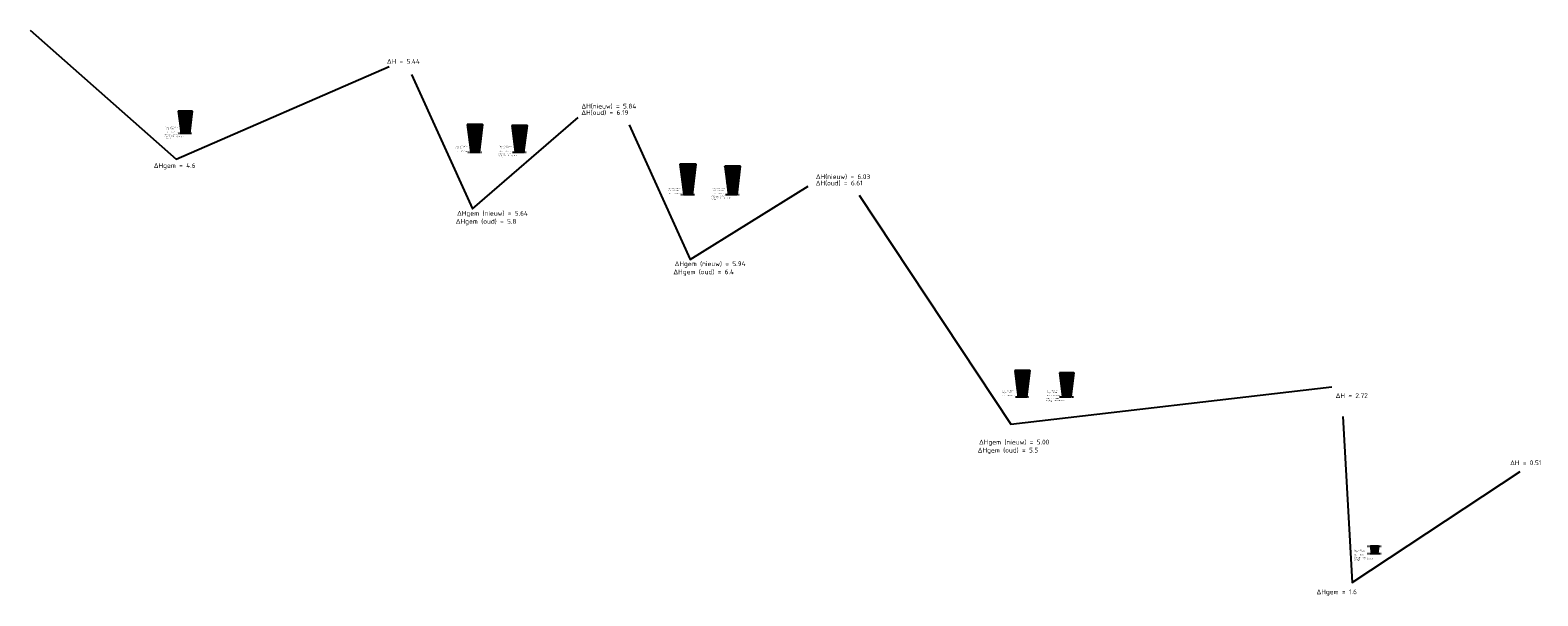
# Model space of a CAD drawing. Header units: metres. Extents: x 187507 to 188141, y 322449 to 323250.
# Tile 5 of 5: x 187824 to 188141, y 323123 to 323242. Entities that reach past the tile are written whole.
import ezdxf

# ---------------------------------------------------------------- set-up
doc = ezdxf.new("R2010")
doc.units = ezdxf.units.M
doc.linetypes.add('DASHED2', pattern=[0.375, 0.25, -0.125])
doc.layers.get('0').update_dxf_attribs({"lineweight": 25})
doc.layers.get('Defpoints').update_dxf_attribs({"lineweight": 25})
doc.layers.add('X-XX-AL-HOEVEELHEDEN-G', color=10, linetype='Continuous')
doc.styles.add('NLCS-ISO-M50-T25', font='NLCS-ISO.ttf')
doc.styles.get("Standard").update_dxf_attribs({"font": 'NLCS-ISO.ttf'})
doc.dimstyles.new('NLCS-M50-T25-SCHRAP_X_L3_H1', dxfattribs={"dimscale": 0.05, "dimtxt": 2.5, "dimasz": 1.4, "dimexe": 2, "dimexo": 2, "dimgap": 0.7, "dimtad": 1, "dimzin": 0, "dimdsep": 46, "dimtxsty": 'NLCS-ISO-M50-T25', "dimblk": 'OBLIQUE', "dimcen": 0, "dimdle": 2, "dimclrd": 256, "dimclre": 256, "dimclrt": 256, "dimadec": 1, "dimazin": 0, "dimtfac": 1, "dimtofl": 0, "dimtmove": 1, "dimatfit": 0, "dimldrblk": 'OBLIQUE', "dimfxl": 2, "dimfxlon": 1, "dimtfillclr": 254, "dimtolj": 1, "dimtzin": 0, "dimlwd": 18, "dimlwe": 18, "dimarcsym": 0})

# ---------------------------------------------------------------- blocks, each defined once
blk = doc.blocks.new('_Oblique')
at = {"color": 0, "linetype": 'ByBlock', "lineweight": -2}
blk.add_line((-0.5, -0.5), (0.5, 0.5), dxfattribs=at)
blk = doc.blocks.new('*D92')
at = {"linetype": 'Continuous', "lineweight": 18, "transparency": 16777216}
blk.add_line((187962.35, 323207.4), (187962.35, 323207.3), dxfattribs=at)
at = {"layer": 'Defpoints', "color": 0, "transparency": 16777216}
for p in [(187962.35, 323207.4), (187962.35, 323207.3), (187962.35, 323207.3)]:
    blk.add_point(p, dxfattribs=at)
at = {"lineweight": 18, "transparency": 16777216, "xscale": 0.05, "yscale": 0.05, "zscale": 0.05}
for p, rotation in [((187962.35, 323207.4), 90), ((187962.35, 323207.3), 270)]:
    blk.add_blockref('_Oblique', p, dxfattribs=dict(at, rotation=rotation))
at = {"transparency": 16777216, "insert": (187962.29, 323207.35), "char_height": 0.05, "attachment_point": 5, "rotation": 90, "style": 'NLCS-ISO-M50-T25'}
blk.add_mtext('\\A1;0.10', dxfattribs=at)
blk = doc.blocks.new('*D93')
at = {"linetype": 'Continuous', "lineweight": 18, "transparency": 16777216}
blk.add_line((187961.9, 323208.02), (187961.6, 323208.02), dxfattribs=at)
at = {"layer": 'Defpoints', "color": 0, "transparency": 16777216}
for p in [(187961.6, 323208.02), (187961.6, 323207.85), (187961.9, 323207.85)]:
    blk.add_point(p, dxfattribs=at)
at = {"lineweight": 18, "transparency": 16777216, "xscale": 0.05, "yscale": 0.05, "zscale": 0.05, "rotation": 180}
blk.add_blockref('_Oblique', (187961.6, 323208.02), dxfattribs=at)
at = {"lineweight": 18, "transparency": 16777216, "xscale": 0.05, "yscale": 0.05, "zscale": 0.05}
blk.add_blockref('_Oblique', (187961.9, 323208.02), dxfattribs=at)
at = {"transparency": 16777216, "insert": (187961.75, 323208.08), "char_height": 0.05, "attachment_point": 5, "style": 'NLCS-ISO-M50-T25'}
blk.add_mtext('\\A1;0.30', dxfattribs=at)
blk = doc.blocks.new('*D94')
at = {"linetype": 'Continuous', "lineweight": 18, "transparency": 16777216}
blk.add_line((187961.6, 323208.02), (187961.4, 323208.02), dxfattribs=at)
at = {"layer": 'Defpoints', "color": 0, "transparency": 16777216}
for p in [(187961.4, 323208.02), (187961.4, 323207.85), (187961.6, 323207.85)]:
    blk.add_point(p, dxfattribs=at)
at = {"lineweight": 18, "transparency": 16777216, "xscale": 0.05, "yscale": 0.05, "zscale": 0.05, "rotation": 180}
blk.add_blockref('_Oblique', (187961.4, 323208.02), dxfattribs=at)
at = {"lineweight": 18, "transparency": 16777216, "xscale": 0.05, "yscale": 0.05, "zscale": 0.05}
blk.add_blockref('_Oblique', (187961.6, 323208.02), dxfattribs=at)
at = {"transparency": 16777216, "insert": (187961.5, 323208.08), "char_height": 0.05, "attachment_point": 5, "style": 'NLCS-ISO-M50-T25'}
blk.add_mtext('\\A1;0.20', dxfattribs=at)
blk = doc.blocks.new('*D95')
at = {"linetype": 'Continuous', "lineweight": 18, "transparency": 16777216}
blk.add_line((187971.7, 323207.4), (187971.7, 323207.3), dxfattribs=at)
at = {"layer": 'Defpoints', "color": 0, "transparency": 16777216}
for p in [(187971.7, 323207.4), (187971.7, 323207.3), (187971.7, 323207.3)]:
    blk.add_point(p, dxfattribs=at)
at = {"lineweight": 18, "transparency": 16777216, "xscale": 0.05, "yscale": 0.05, "zscale": 0.05}
for p, rotation in [((187971.7, 323207.4), 90), ((187971.7, 323207.3), 270)]:
    blk.add_blockref('_Oblique', p, dxfattribs=dict(at, rotation=rotation))
at = {"transparency": 16777216, "insert": (187971.64, 323207.35), "char_height": 0.05, "attachment_point": 5, "rotation": 90, "style": 'NLCS-ISO-M50-T25'}
blk.add_mtext('\\A1;0.10', dxfattribs=at)
blk = doc.blocks.new('*D96')
at = {"linetype": 'Continuous', "lineweight": 18, "transparency": 16777216}
blk.add_line((187971.26, 323208.02), (187970.96, 323208.02), dxfattribs=at)
at = {"layer": 'Defpoints', "color": 0, "transparency": 16777216}
for p in [(187970.96, 323208.02), (187970.96, 323207.85), (187971.26, 323207.85)]:
    blk.add_point(p, dxfattribs=at)
at = {"lineweight": 18, "transparency": 16777216, "xscale": 0.05, "yscale": 0.05, "zscale": 0.05, "rotation": 180}
blk.add_blockref('_Oblique', (187970.96, 323208.02), dxfattribs=at)
at = {"lineweight": 18, "transparency": 16777216, "xscale": 0.05, "yscale": 0.05, "zscale": 0.05}
blk.add_blockref('_Oblique', (187971.26, 323208.02), dxfattribs=at)
at = {"transparency": 16777216, "insert": (187971.11, 323208.08), "char_height": 0.05, "attachment_point": 5, "style": 'NLCS-ISO-M50-T25'}
blk.add_mtext('\\A1;0.30', dxfattribs=at)
blk = doc.blocks.new('*D97')
at = {"linetype": 'Continuous', "lineweight": 18, "transparency": 16777216}
blk.add_line((187970.96, 323208.02), (187970.75, 323208.02), dxfattribs=at)
at = {"layer": 'Defpoints', "color": 0, "transparency": 16777216}
for p in [(187970.75, 323208.02), (187970.75, 323207.85), (187970.96, 323207.85)]:
    blk.add_point(p, dxfattribs=at)
at = {"lineweight": 18, "transparency": 16777216, "xscale": 0.05, "yscale": 0.05, "zscale": 0.05, "rotation": 180}
blk.add_blockref('_Oblique', (187970.75, 323208.02), dxfattribs=at)
at = {"lineweight": 18, "transparency": 16777216, "xscale": 0.05, "yscale": 0.05, "zscale": 0.05}
blk.add_blockref('_Oblique', (187970.96, 323208.02), dxfattribs=at)
at = {"transparency": 16777216, "insert": (187970.85, 323208.08), "char_height": 0.05, "attachment_point": 5, "style": 'NLCS-ISO-M50-T25'}
blk.add_mtext('\\A1;0.20', dxfattribs=at)
blk = doc.blocks.new('*D101')
at = {"linetype": 'Continuous', "lineweight": 18, "transparency": 16777216}
blk.add_line((188032.5, 323164.97), (188032.5, 323164.87), dxfattribs=at)
at = {"layer": 'Defpoints', "color": 0, "transparency": 16777216}
for p in [(188032.5, 323164.97), (188032.5, 323164.87), (188032.5, 323164.87)]:
    blk.add_point(p, dxfattribs=at)
at = {"lineweight": 18, "transparency": 16777216, "xscale": 0.05, "yscale": 0.05, "zscale": 0.05}
for p, rotation in [((188032.5, 323164.97), 90), ((188032.5, 323164.87), 270)]:
    blk.add_blockref('_Oblique', p, dxfattribs=dict(at, rotation=rotation))
at = {"transparency": 16777216, "insert": (188032.44, 323164.92), "char_height": 0.05, "attachment_point": 5, "rotation": 90, "style": 'NLCS-ISO-M50-T25'}
blk.add_mtext('\\A1;0.10', dxfattribs=at)
blk = doc.blocks.new('*D102')
at = {"linetype": 'Continuous', "lineweight": 18, "transparency": 16777216}
blk.add_line((188032.06, 323165.59), (188031.76, 323165.59), dxfattribs=at)
at = {"layer": 'Defpoints', "color": 0, "transparency": 16777216}
for p in [(188031.76, 323165.59), (188031.76, 323165.42), (188032.06, 323165.42)]:
    blk.add_point(p, dxfattribs=at)
at = {"lineweight": 18, "transparency": 16777216, "xscale": 0.05, "yscale": 0.05, "zscale": 0.05, "rotation": 180}
blk.add_blockref('_Oblique', (188031.76, 323165.59), dxfattribs=at)
at = {"lineweight": 18, "transparency": 16777216, "xscale": 0.05, "yscale": 0.05, "zscale": 0.05}
blk.add_blockref('_Oblique', (188032.06, 323165.59), dxfattribs=at)
at = {"transparency": 16777216, "insert": (188031.91, 323165.65), "char_height": 0.05, "attachment_point": 5, "style": 'NLCS-ISO-M50-T25'}
blk.add_mtext('\\A1;0.30', dxfattribs=at)
blk = doc.blocks.new('*D103')
at = {"linetype": 'Continuous', "lineweight": 18, "transparency": 16777216}
blk.add_line((188031.76, 323165.59), (188031.56, 323165.59), dxfattribs=at)
at = {"layer": 'Defpoints', "color": 0, "transparency": 16777216}
for p in [(188031.56, 323165.59), (188031.56, 323165.42), (188031.76, 323165.42)]:
    blk.add_point(p, dxfattribs=at)
at = {"lineweight": 18, "transparency": 16777216, "xscale": 0.05, "yscale": 0.05, "zscale": 0.05, "rotation": 180}
blk.add_blockref('_Oblique', (188031.56, 323165.59), dxfattribs=at)
at = {"lineweight": 18, "transparency": 16777216, "xscale": 0.05, "yscale": 0.05, "zscale": 0.05}
blk.add_blockref('_Oblique', (188031.76, 323165.59), dxfattribs=at)
at = {"transparency": 16777216, "insert": (188031.66, 323165.65), "char_height": 0.05, "attachment_point": 5, "style": 'NLCS-ISO-M50-T25'}
blk.add_mtext('\\A1;0.20', dxfattribs=at)
blk = doc.blocks.new('*D98')
at = {"linetype": 'Continuous', "lineweight": 18, "transparency": 16777216}
blk.add_line((188041.86, 323164.97), (188041.86, 323164.87), dxfattribs=at)
at = {"layer": 'Defpoints', "color": 0, "transparency": 16777216}
for p in [(188041.86, 323164.97), (188041.86, 323164.87), (188041.86, 323164.87)]:
    blk.add_point(p, dxfattribs=at)
at = {"lineweight": 18, "transparency": 16777216, "xscale": 0.05, "yscale": 0.05, "zscale": 0.05}
for p, rotation in [((188041.86, 323164.97), 90), ((188041.86, 323164.87), 270)]:
    blk.add_blockref('_Oblique', p, dxfattribs=dict(at, rotation=rotation))
at = {"transparency": 16777216, "insert": (188041.8, 323164.92), "char_height": 0.05, "attachment_point": 5, "rotation": 90, "style": 'NLCS-ISO-M50-T25'}
blk.add_mtext('\\A1;0.10', dxfattribs=at)
blk = doc.blocks.new('*D99')
at = {"linetype": 'Continuous', "lineweight": 18, "transparency": 16777216}
blk.add_line((188041.41, 323165.59), (188041.11, 323165.59), dxfattribs=at)
at = {"layer": 'Defpoints', "color": 0, "transparency": 16777216}
for p in [(188041.11, 323165.59), (188041.11, 323165.42), (188041.41, 323165.42)]:
    blk.add_point(p, dxfattribs=at)
at = {"lineweight": 18, "transparency": 16777216, "xscale": 0.05, "yscale": 0.05, "zscale": 0.05, "rotation": 180}
blk.add_blockref('_Oblique', (188041.11, 323165.59), dxfattribs=at)
at = {"lineweight": 18, "transparency": 16777216, "xscale": 0.05, "yscale": 0.05, "zscale": 0.05}
blk.add_blockref('_Oblique', (188041.41, 323165.59), dxfattribs=at)
at = {"transparency": 16777216, "insert": (188041.26, 323165.65), "char_height": 0.05, "attachment_point": 5, "style": 'NLCS-ISO-M50-T25'}
blk.add_mtext('\\A1;0.30', dxfattribs=at)
blk = doc.blocks.new('*D100')
at = {"linetype": 'Continuous', "lineweight": 18, "transparency": 16777216}
blk.add_line((188041.11, 323165.59), (188040.91, 323165.59), dxfattribs=at)
at = {"layer": 'Defpoints', "color": 0, "transparency": 16777216}
for p in [(188040.91, 323165.59), (188040.91, 323165.42), (188041.11, 323165.42)]:
    blk.add_point(p, dxfattribs=at)
at = {"lineweight": 18, "transparency": 16777216, "xscale": 0.05, "yscale": 0.05, "zscale": 0.05, "rotation": 180}
blk.add_blockref('_Oblique', (188040.91, 323165.59), dxfattribs=at)
at = {"lineweight": 18, "transparency": 16777216, "xscale": 0.05, "yscale": 0.05, "zscale": 0.05}
blk.add_blockref('_Oblique', (188041.11, 323165.59), dxfattribs=at)
at = {"transparency": 16777216, "insert": (188041.01, 323165.65), "char_height": 0.05, "attachment_point": 5, "style": 'NLCS-ISO-M50-T25'}
blk.add_mtext('\\A1;0.20', dxfattribs=at)
blk = doc.blocks.new('*D107')
at = {"linetype": 'Continuous', "lineweight": 18, "transparency": 16777216}
blk.add_line((187917.63, 323216.28), (187917.63, 323216.18), dxfattribs=at)
at = {"layer": 'Defpoints', "color": 0, "transparency": 16777216}
for p in [(187917.63, 323216.28), (187917.63, 323216.18), (187917.63, 323216.18)]:
    blk.add_point(p, dxfattribs=at)
at = {"lineweight": 18, "transparency": 16777216, "xscale": 0.05, "yscale": 0.05, "zscale": 0.05}
for p, rotation in [((187917.63, 323216.28), 90), ((187917.63, 323216.18), 270)]:
    blk.add_blockref('_Oblique', p, dxfattribs=dict(at, rotation=rotation))
at = {"transparency": 16777216, "insert": (187917.57, 323216.23), "char_height": 0.05, "attachment_point": 5, "rotation": 90, "style": 'NLCS-ISO-M50-T25'}
blk.add_mtext('\\A1;0.10', dxfattribs=at)
blk = doc.blocks.new('*D108')
at = {"linetype": 'Continuous', "lineweight": 18, "transparency": 16777216}
blk.add_line((187917.18, 323216.9), (187916.88, 323216.9), dxfattribs=at)
at = {"layer": 'Defpoints', "color": 0, "transparency": 16777216}
for p in [(187916.88, 323216.9), (187916.88, 323216.73), (187917.18, 323216.73)]:
    blk.add_point(p, dxfattribs=at)
at = {"lineweight": 18, "transparency": 16777216, "xscale": 0.05, "yscale": 0.05, "zscale": 0.05, "rotation": 180}
blk.add_blockref('_Oblique', (187916.88, 323216.9), dxfattribs=at)
at = {"lineweight": 18, "transparency": 16777216, "xscale": 0.05, "yscale": 0.05, "zscale": 0.05}
blk.add_blockref('_Oblique', (187917.18, 323216.9), dxfattribs=at)
at = {"transparency": 16777216, "insert": (187917.03, 323216.96), "char_height": 0.05, "attachment_point": 5, "style": 'NLCS-ISO-M50-T25'}
blk.add_mtext('\\A1;0.30', dxfattribs=at)
blk = doc.blocks.new('*D109')
at = {"linetype": 'Continuous', "lineweight": 18, "transparency": 16777216}
blk.add_line((187916.88, 323216.9), (187916.68, 323216.9), dxfattribs=at)
at = {"layer": 'Defpoints', "color": 0, "transparency": 16777216}
for p in [(187916.68, 323216.9), (187916.68, 323216.73), (187916.88, 323216.73)]:
    blk.add_point(p, dxfattribs=at)
at = {"lineweight": 18, "transparency": 16777216, "xscale": 0.05, "yscale": 0.05, "zscale": 0.05, "rotation": 180}
blk.add_blockref('_Oblique', (187916.68, 323216.9), dxfattribs=at)
at = {"lineweight": 18, "transparency": 16777216, "xscale": 0.05, "yscale": 0.05, "zscale": 0.05}
blk.add_blockref('_Oblique', (187916.88, 323216.9), dxfattribs=at)
at = {"transparency": 16777216, "insert": (187916.78, 323216.96), "char_height": 0.05, "attachment_point": 5, "style": 'NLCS-ISO-M50-T25'}
blk.add_mtext('\\A1;0.20', dxfattribs=at)
blk = doc.blocks.new('*D104')
at = {"linetype": 'Continuous', "lineweight": 18, "transparency": 16777216}
blk.add_line((187926.98, 323216.28), (187926.98, 323216.18), dxfattribs=at)
at = {"layer": 'Defpoints', "color": 0, "transparency": 16777216}
for p in [(187926.98, 323216.28), (187926.98, 323216.18), (187926.98, 323216.18)]:
    blk.add_point(p, dxfattribs=at)
at = {"lineweight": 18, "transparency": 16777216, "xscale": 0.05, "yscale": 0.05, "zscale": 0.05}
for p, rotation in [((187926.98, 323216.28), 90), ((187926.98, 323216.18), 270)]:
    blk.add_blockref('_Oblique', p, dxfattribs=dict(at, rotation=rotation))
at = {"transparency": 16777216, "insert": (187926.92, 323216.23), "char_height": 0.05, "attachment_point": 5, "rotation": 90, "style": 'NLCS-ISO-M50-T25'}
blk.add_mtext('\\A1;0.10', dxfattribs=at)
blk = doc.blocks.new('*D105')
at = {"linetype": 'Continuous', "lineweight": 18, "transparency": 16777216}
blk.add_line((187926.54, 323216.9), (187926.24, 323216.9), dxfattribs=at)
at = {"layer": 'Defpoints', "color": 0, "transparency": 16777216}
for p in [(187926.24, 323216.9), (187926.24, 323216.73), (187926.54, 323216.73)]:
    blk.add_point(p, dxfattribs=at)
at = {"lineweight": 18, "transparency": 16777216, "xscale": 0.05, "yscale": 0.05, "zscale": 0.05, "rotation": 180}
blk.add_blockref('_Oblique', (187926.24, 323216.9), dxfattribs=at)
at = {"lineweight": 18, "transparency": 16777216, "xscale": 0.05, "yscale": 0.05, "zscale": 0.05}
blk.add_blockref('_Oblique', (187926.54, 323216.9), dxfattribs=at)
at = {"transparency": 16777216, "insert": (187926.39, 323216.96), "char_height": 0.05, "attachment_point": 5, "style": 'NLCS-ISO-M50-T25'}
blk.add_mtext('\\A1;0.30', dxfattribs=at)
blk = doc.blocks.new('*D106')
at = {"linetype": 'Continuous', "lineweight": 18, "transparency": 16777216}
blk.add_line((187926.24, 323216.9), (187926.04, 323216.9), dxfattribs=at)
at = {"layer": 'Defpoints', "color": 0, "transparency": 16777216}
for p in [(187926.04, 323216.9), (187926.04, 323216.73), (187926.24, 323216.73)]:
    blk.add_point(p, dxfattribs=at)
at = {"lineweight": 18, "transparency": 16777216, "xscale": 0.05, "yscale": 0.05, "zscale": 0.05, "rotation": 180}
blk.add_blockref('_Oblique', (187926.04, 323216.9), dxfattribs=at)
at = {"lineweight": 18, "transparency": 16777216, "xscale": 0.05, "yscale": 0.05, "zscale": 0.05}
blk.add_blockref('_Oblique', (187926.24, 323216.9), dxfattribs=at)
at = {"transparency": 16777216, "insert": (187926.14, 323216.96), "char_height": 0.05, "attachment_point": 5, "style": 'NLCS-ISO-M50-T25'}
blk.add_mtext('\\A1;0.20', dxfattribs=at)
blk = doc.blocks.new('*D110')
at = {"linetype": 'Continuous', "lineweight": 18, "transparency": 16777216}
blk.add_line((187856.83, 323220.28), (187856.83, 323220.18), dxfattribs=at)
at = {"layer": 'Defpoints', "color": 0, "transparency": 16777216}
for p in [(187856.83, 323220.28), (187856.83, 323220.18), (187856.83, 323220.18)]:
    blk.add_point(p, dxfattribs=at)
at = {"lineweight": 18, "transparency": 16777216, "xscale": 0.05, "yscale": 0.05, "zscale": 0.05}
for p, rotation in [((187856.83, 323220.28), 90), ((187856.83, 323220.18), 270)]:
    blk.add_blockref('_Oblique', p, dxfattribs=dict(at, rotation=rotation))
at = {"transparency": 16777216, "insert": (187856.77, 323220.23), "char_height": 0.05, "attachment_point": 5, "rotation": 90, "style": 'NLCS-ISO-M50-T25'}
blk.add_mtext('\\A1;0.10', dxfattribs=at)
blk = doc.blocks.new('*D111')
at = {"linetype": 'Continuous', "lineweight": 18, "transparency": 16777216}
blk.add_line((187856.39, 323220.89), (187856.09, 323220.89), dxfattribs=at)
at = {"layer": 'Defpoints', "color": 0, "transparency": 16777216}
for p in [(187856.09, 323220.89), (187856.09, 323220.72), (187856.39, 323220.72)]:
    blk.add_point(p, dxfattribs=at)
at = {"lineweight": 18, "transparency": 16777216, "xscale": 0.05, "yscale": 0.05, "zscale": 0.05, "rotation": 180}
blk.add_blockref('_Oblique', (187856.09, 323220.89), dxfattribs=at)
at = {"lineweight": 18, "transparency": 16777216, "xscale": 0.05, "yscale": 0.05, "zscale": 0.05}
blk.add_blockref('_Oblique', (187856.39, 323220.89), dxfattribs=at)
at = {"transparency": 16777216, "insert": (187856.24, 323220.95), "char_height": 0.05, "attachment_point": 5, "style": 'NLCS-ISO-M50-T25'}
blk.add_mtext('\\A1;0.30', dxfattribs=at)
blk = doc.blocks.new('*D112')
at = {"linetype": 'Continuous', "lineweight": 18, "transparency": 16777216}
blk.add_line((187856.09, 323220.89), (187855.89, 323220.89), dxfattribs=at)
at = {"layer": 'Defpoints', "color": 0, "transparency": 16777216}
for p in [(187855.89, 323220.89), (187855.89, 323220.72), (187856.09, 323220.72)]:
    blk.add_point(p, dxfattribs=at)
at = {"lineweight": 18, "transparency": 16777216, "xscale": 0.05, "yscale": 0.05, "zscale": 0.05, "rotation": 180}
blk.add_blockref('_Oblique', (187855.89, 323220.89), dxfattribs=at)
at = {"lineweight": 18, "transparency": 16777216, "xscale": 0.05, "yscale": 0.05, "zscale": 0.05}
blk.add_blockref('_Oblique', (187856.09, 323220.89), dxfattribs=at)
at = {"transparency": 16777216, "insert": (187855.99, 323220.95), "char_height": 0.05, "attachment_point": 5, "style": 'NLCS-ISO-M50-T25'}
blk.add_mtext('\\A1;0.20', dxfattribs=at)
blk = doc.blocks.new('*D122')
at = {"linetype": 'Continuous', "lineweight": 18, "transparency": 16777216}
blk.add_line((188106.01, 323132.45), (188106.31, 323132.45), dxfattribs=at)
at = {"layer": 'Defpoints', "color": 0, "transparency": 16777216}
for p in [(188106.01, 323132.22), (188106.31, 323132.45), (188106.31, 323132.22)]:
    blk.add_point(p, dxfattribs=at)
at = {"lineweight": 18, "transparency": 16777216, "xscale": 0.05, "yscale": 0.05, "zscale": 0.05, "rotation": 180}
blk.add_blockref('_Oblique', (188106.01, 323132.45), dxfattribs=at)
at = {"lineweight": 18, "transparency": 16777216, "xscale": 0.05, "yscale": 0.05, "zscale": 0.05}
blk.add_blockref('_Oblique', (188106.31, 323132.45), dxfattribs=at)
at = {"transparency": 16777216, "insert": (188106.16, 323132.51), "char_height": 0.05, "attachment_point": 5, "style": 'NLCS-ISO-M50-T25'}
blk.add_mtext('\\A1;0.30', dxfattribs=at)
blk = doc.blocks.new('*D124')
at = {"linetype": 'Continuous', "lineweight": 18, "transparency": 16777216}
blk.add_line((188106.47, 323132.06), (188106.47, 323131.96), dxfattribs=at)
at = {"layer": 'Defpoints', "color": 0, "transparency": 16777216}
for p in [(188106.47, 323132.06), (188106.47, 323131.96), (188106.47, 323131.96)]:
    blk.add_point(p, dxfattribs=at)
at = {"lineweight": 18, "transparency": 16777216, "xscale": 0.05, "yscale": 0.05, "zscale": 0.05}
for p, rotation in [((188106.47, 323132.06), 90), ((188106.47, 323131.96), 270)]:
    blk.add_blockref('_Oblique', p, dxfattribs=dict(at, rotation=rotation))
at = {"transparency": 16777216, "insert": (188106.41, 323132.01), "char_height": 0.05, "attachment_point": 5, "rotation": 90, "style": 'NLCS-ISO-M50-T25'}
blk.add_mtext('\\A1;0.10', dxfattribs=at)
blk = doc.blocks.new('*D123')
at = {"linetype": 'Continuous', "lineweight": 18, "transparency": 16777216}
blk.add_line((188106.01, 323132.45), (188105.81, 323132.45), dxfattribs=at)
at = {"layer": 'Defpoints', "color": 0, "transparency": 16777216}
for p in [(188105.81, 323132.45), (188105.81, 323132.22), (188106.01, 323132.22)]:
    blk.add_point(p, dxfattribs=at)
at = {"lineweight": 18, "transparency": 16777216, "xscale": 0.05, "yscale": 0.05, "zscale": 0.05, "rotation": 180}
blk.add_blockref('_Oblique', (188105.81, 323132.45), dxfattribs=at)
at = {"lineweight": 18, "transparency": 16777216, "xscale": 0.05, "yscale": 0.05, "zscale": 0.05}
blk.add_blockref('_Oblique', (188106.01, 323132.45), dxfattribs=at)
at = {"transparency": 16777216, "insert": (188105.91, 323132.51), "char_height": 0.05, "attachment_point": 5, "style": 'NLCS-ISO-M50-T25'}
blk.add_mtext('\\A1;0.20', dxfattribs=at)

msp = doc.modelspace()

# ---------------------------------------------------------------- hatches: boundary and pattern name
at = {"layer": 'X-XX-AL-HOEVEELHEDEN-G'}
h = msp.add_hatch(dxfattribs=at)
h.set_pattern_fill('ANSI37', color=256, scale=0.05)
h.set_pattern_definition([(45, (221.87057, 618.81864), (-0.11225320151, 0.11225320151), []), (135, (221.87057, 618.81864), (-0.11225320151, -0.11225320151), [])])
h.paths.add_polyline_path([(187855.378, 323224.775), (187855.953, 323220.175), (187857.71, 323220.175), (187858.286, 323224.775)])
h = msp.add_hatch(dxfattribs=at)
h.set_pattern_fill('ANSI37', color=256, scale=0.05)
h.set_pattern_definition([(45, (282.66828, 614.82674), (-0.11225320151, 0.11225320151), []), (135, (282.66828, 614.82674), (-0.11225320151, -0.11225320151), [])])
h.paths.add_polyline_path([(187916.026, 323221.983), (187916.751, 323216.183), (187918.508, 323216.183), (187919.234, 323221.983)])
h = msp.add_hatch(dxfattribs=at)
h.set_pattern_fill('ANSI37', color=256, scale=0.05)
h.set_pattern_definition([(45, (292.02272, 614.82674), (-0.11225320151, 0.11225320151), []), (135, (292.02272, 614.82674), (-0.11225320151, -0.11225320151), [])])
h.paths.add_polyline_path([(187925.401, 323221.823), (187926.106, 323216.183), (187927.862, 323216.183), (187928.569, 323221.823)])
h = msp.add_hatch(dxfattribs=at)
h.set_pattern_fill('ANSI37', color=256, scale=0.05)
h.set_pattern_definition([(45, (327.38499, 605.94785), (-0.11225320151, 0.11225320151), []), (135, (327.38499, 605.94785), (-0.11225320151, -0.11225320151), [])])
h.paths.add_polyline_path([(187960.668, 323213.704), (187961.468, 323207.304), (187963.225, 323207.304), (187964.026, 323213.704)])
h = msp.add_hatch(dxfattribs=at)
h.set_pattern_fill('ANSI37', color=256, scale=0.05)
h.set_pattern_definition([(45, (336.73943, 605.94785), (-0.11225320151, 0.11225320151), []), (135, (336.73943, 605.94785), (-0.11225320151, -0.11225320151), [])])
h.paths.add_polyline_path([(187970.08, 323213.244), (187970.822, 323207.304), (187972.579, 323207.304), (187973.323, 323213.244)])
h = msp.add_hatch(dxfattribs=at)
h.set_pattern_fill('ANSI37', color=256, scale=0.05)
h.set_pattern_definition([(45, (397.54183, 563.51401), (-0.11225320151, 0.11225320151), []), (135, (397.54183, 563.51401), (-0.11225320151, -0.11225320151), [])])
h.paths.add_polyline_path([(188030.937, 323170.371), (188031.625, 323164.871), (188033.381, 323164.871), (188034.071, 323170.371)])
h = msp.add_hatch(dxfattribs=at)
h.set_pattern_fill('ANSI37', color=256, scale=0.05)
h.set_pattern_definition([(45, (406.89628, 563.51401), (-0.11225320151, 0.11225320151), []), (135, (406.89628, 563.51401), (-0.11225320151, -0.11225320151), [])])
h.paths.add_polyline_path([(188040.354, 323169.871), (188040.979, 323164.871), (188042.736, 323164.871), (188043.362, 323169.871)])
h = msp.add_hatch(dxfattribs=at)
h.set_pattern_fill('ANSI37', color=256, scale=0.05)
h.set_pattern_definition([(45, (475.14088, 530.74508), (-0.11225320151, 0.11225320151), []), (135, (475.14088, 530.74508), (-0.11225320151, -0.11225320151), [])])
h.paths.add_polyline_path([(188105.638, 323133.559), (188105.838, 323131.959), (188107.092, 323131.959), (188107.292, 323133.559)])

# ---------------------------------------------------------------- linework, layer by layer
for points in [[(187855.378, 323224.775), (187855.953, 323220.175)], [(187855.58, 323224.775), (187856.155, 323220.175)], [(187858.084, 323224.775), (187857.509, 323220.175)], [(187858.286, 323224.775), (187857.709, 323220.15)], [(187856.832, 323220.175), (187855.953, 323220.175)], [(187856.832, 323220.175), (187857.71, 323220.175)], [(187916.026, 323221.983), (187916.751, 323216.183)], [(187916.228, 323221.983), (187916.953, 323216.183)], [(187919.031, 323221.983), (187918.306, 323216.183)], [(187919.234, 323221.983), (187918.506, 323216.158)], [(187925.401, 323221.823), (187926.106, 323216.183)], [(187925.602, 323221.823), (187926.307, 323216.183)], [(187928.366, 323221.823), (187927.661, 323216.183)], [(187928.569, 323221.823), (187927.861, 323216.158)], [(187917.629, 323216.183), (187916.751, 323216.183)], [(187917.629, 323216.183), (187918.508, 323216.183)], [(187926.984, 323216.183), (187926.106, 323216.183)], [(187926.984, 323216.183), (187927.862, 323216.183)], [(187960.668, 323213.704), (187961.468, 323207.304)], [(187960.869, 323213.704), (187961.669, 323207.304)], [(187963.823, 323213.704), (187963.023, 323207.304)], [(187964.026, 323213.704), (187963.223, 323207.279)], [(187970.08, 323213.244), (187970.822, 323207.304)], [(187970.281, 323213.244), (187971.024, 323207.304)], [(187973.12, 323213.244), (187972.378, 323207.304)], [(187973.323, 323213.244), (187972.578, 323207.279)], [(187962.346, 323207.304), (187961.468, 323207.304)], [(187962.346, 323207.304), (187963.225, 323207.304)], [(187971.701, 323207.304), (187970.822, 323207.304)], [(187971.701, 323207.304), (187972.579, 323207.304)], [(188030.937, 323170.371), (188031.625, 323164.871)], [(188031.139, 323170.371), (188031.826, 323164.871)], [(188033.867, 323170.371), (188033.18, 323164.871)], [(188034.071, 323170.371), (188033.38, 323164.846)], [(188040.354, 323169.871), (188040.979, 323164.871)], [(188040.556, 323169.871), (188041.181, 323164.871)], [(188043.159, 323169.871), (188042.534, 323164.871)], [(188043.362, 323169.871), (188042.734, 323164.846)], [(188032.503, 323164.871), (188031.625, 323164.871)], [(188032.503, 323164.871), (188033.381, 323164.871)], [(188041.857, 323164.871), (188040.979, 323164.871)], [(188041.857, 323164.871), (188042.736, 323164.871)], [(188105.638, 323133.559), (188105.838, 323131.959)], [(188106.465, 323131.959), (188105.838, 323131.959)], [(188105.84, 323133.559), (188106.04, 323131.959)], [(188106.465, 323131.959), (188107.092, 323131.959)], [(188107.09, 323133.559), (188106.89, 323131.959)], [(188107.292, 323133.559), (188107.092, 323131.959)]]:
    msp.add_lwpolyline(points)
for centre, radius in [((187856.832, 323220.72), 0.445), ((187856.832, 323220.72), 0.35), ((187917.629, 323216.728), 0.445), ((187917.629, 323216.728), 0.35), ((187926.984, 323216.728), 0.445), ((187926.984, 323216.728), 0.35), ((187962.346, 323207.849), 0.445), ((187962.346, 323207.849), 0.35), ((187971.701, 323207.849), 0.445), ((187971.701, 323207.849), 0.35), ((188032.503, 323165.416), 0.445), ((188032.503, 323165.416), 0.35), ((188041.857, 323165.416), 0.445), ((188041.857, 323165.416), 0.35), ((188106.465, 323132.184), 0.125)]:
    msp.add_circle(centre, radius)
at = {"layer": 'Defpoints', "color": 6, "linetype": 'DASHED2', "ltscale": 0.2}
for points in [[(187855.332, 323220.175), (187858.332, 323220.175)], [(187916.129, 323216.183), (187919.129, 323216.183)], [(187925.484, 323216.183), (187928.484, 323216.183)], [(187960.846, 323207.304), (187963.846, 323207.304)], [(187970.201, 323207.304), (187973.201, 323207.304)], [(188031.003, 323164.871), (188034.003, 323164.871)], [(188040.357, 323164.871), (188043.357, 323164.871)], [(188104.965, 323133.559), (188107.965, 323133.559)], [(188104.965, 323131.959), (188107.965, 323131.959)]]:
    msp.add_lwpolyline(points, dxfattribs=at)
at = {"layer": 'Defpoints', "color": 6}
for points in [[(187856.387, 323220.72), (187856.087, 323220.72)], [(187856.832, 323220.72), (187856.387, 323220.72)], [(187856.832, 323220.72), (187856.832, 323220.275)], [(187856.832, 323220.275), (187856.832, 323220.175)], [(187917.184, 323216.728), (187916.884, 323216.728)], [(187917.629, 323216.728), (187917.184, 323216.728)], [(187917.629, 323216.728), (187917.629, 323216.283)], [(187917.629, 323216.283), (187917.629, 323216.183)], [(187926.539, 323216.728), (187926.239, 323216.728)], [(187926.984, 323216.728), (187926.539, 323216.728)], [(187926.984, 323216.728), (187926.984, 323216.283)], [(187926.984, 323216.283), (187926.984, 323216.183)], [(187961.901, 323207.849), (187961.601, 323207.849)], [(187962.346, 323207.849), (187961.901, 323207.849)], [(187962.346, 323207.849), (187962.346, 323207.404)], [(187962.346, 323207.404), (187962.346, 323207.304)], [(187971.256, 323207.849), (187970.956, 323207.849)], [(187971.701, 323207.849), (187971.256, 323207.849)], [(187971.701, 323207.849), (187971.701, 323207.404)], [(187971.701, 323207.404), (187971.701, 323207.304)], [(188032.058, 323165.416), (188031.758, 323165.416)], [(188032.503, 323165.416), (188032.058, 323165.416)], [(188032.503, 323165.416), (188032.503, 323164.971)], [(188032.503, 323164.971), (188032.503, 323164.871)], [(188041.412, 323165.416), (188041.112, 323165.416)], [(188041.857, 323165.416), (188041.412, 323165.416)], [(188041.857, 323165.416), (188041.857, 323164.971)], [(188041.857, 323164.971), (188041.857, 323164.871)], [(188106.308, 323132.184), (188106.012, 323132.184)], [(188106.465, 323132.184), (188106.308, 323132.184)], [(188106.465, 323132.184), (188106.465, 323132.026)]]:
    msp.add_lwpolyline(points, dxfattribs=at)
at = {"layer": 'X-XX-AL-HOEVEELHEDEN-G', "color": 6}
for points in [[(187824.278, 323241.803), (187854.898, 323214.738), (187899.645, 323234.196)], [(187904.302, 323232.511), (187917.148, 323204.3), (187939.299, 323223.457)], [(187949.973, 323221.917), (187962.819, 323193.706), (187987.578, 323209.066)], [(187998.295, 323207.183), (188030.081, 323159.13), (188097.475, 323166.965)], [(188099.788, 323160.702), (188101.753, 323125.911), (188137.056, 323149.222)]]:
    msp.add_lwpolyline(points, dxfattribs=at)
at = {"layer": 'X-XX-AL-HOEVEELHEDEN-G'}
for points in [[(187855.378, 323224.775), (187855.953, 323220.175), (187857.71, 323220.175), (187858.286, 323224.775)], [(187916.026, 323221.983), (187916.751, 323216.183), (187918.508, 323216.183), (187919.234, 323221.983)], [(187925.401, 323221.823), (187926.106, 323216.183), (187927.862, 323216.183), (187928.569, 323221.823)], [(187960.668, 323213.704), (187961.468, 323207.304), (187963.225, 323207.304), (187964.026, 323213.704)], [(187970.08, 323213.244), (187970.822, 323207.304), (187972.579, 323207.304), (187973.323, 323213.244)], [(188030.937, 323170.371), (188031.625, 323164.871), (188033.381, 323164.871), (188034.071, 323170.371)], [(188040.354, 323169.871), (188040.979, 323164.871), (188042.736, 323164.871), (188043.362, 323169.871)], [(188105.638, 323133.559), (188105.838, 323131.959), (188107.092, 323131.959), (188107.292, 323133.559)]]:
    msp.add_lwpolyline(points, close=True, dxfattribs=at)

# ---------------------------------------------------------------- texts
at = {"layer": 'X-XX-AL-HOEVEELHEDEN-G', "color": 6}
for s, p in [('ΔH = 5.44', (187899.153, 323234.751)), ('ΔH(nieuw) = 5.84', (187939.987, 323225.363)), ('ΔH(oud) = 6.19', (187939.963, 323224.019)), ('ΔHgem = 4.6', (187850.225, 323212.898, 135.768)), ('ΔH(nieuw) = 6.03', (187989.188, 323210.569)), ('ΔH(oud) = 6.61', (187989.164, 323209.226)), ('ΔHgem (oud) = 5.8', (187913.614, 323201.183, 135.768)), ('ΔHgem (nieuw) = 5.64', (187913.882, 323202.881, 135.768)), ('ΔHgem (oud) = 6.4', (187959.285, 323190.589, 135.768)), ('ΔHgem (nieuw) = 5.94', (187959.553, 323192.287, 135.768)), ('ΔH = 2.72', (188098.302, 323164.627)), ('ΔHgem (oud) = 5.5', (188023.168, 323153.171, 135.768)), ('ΔHgem (nieuw) = 5.00', (188023.436, 323154.869, 135.768)), ('ΔH = 0.51', (188134.913, 323150.525)), ('ΔHgem = 1.6', (188094.276, 323123.444, 135.768))]:
    msp.add_text(s, height=1, dxfattribs=at).set_placement(p)
at = {"layer": 'X-XX-AL-HOEVEELHEDEN-G', "char_height": 0.2, "width": 2.51747, "attachment_point": 1}
for s, insert in [('Opp = 10.729 m2/m\\PLengte = 81.6m\\P\\POntgr. = 875.49 m3', (187852.628, 323221.525)), ('Opp = 14.399 m2/m\\PLengte = 42.3m\\P\\POntgr. = 609,07 m3', (187913.426, 323217.534)), ('Opp = 13.889 m2/m\\PLengte = 42.3m\\P\\POntgr. = 587.5 m3', (187922.78, 323217.534)), ('Opp = 16.369 m2/m\\PLengte = 53.35m\\P\\POntgr. = 873.28 m3', (187958.143, 323208.655)), ('Opp = 14.851 m2/m\\PLengte = 53.35m\\P\\POntgr. = 792.3 m3', (187967.497, 323208.655)), ('Opp = 13.448 m2/m\\PLengte = 117.0m\\P\\POntgr. = 1573.42 m3', (188028.3, 323166.221)), ('Opp = 11.913 m2/m\\PLengte = 117.0m\\P\\POntgr. = 1393.82 m3', (188037.654, 323166.221)), ('Opp = 2.326 m2/m\\PLengte = 38.46m\\P\\POntgr. = 89.46 m3', (188102.132, 323132.811))]:
    msp.add_mtext(s, dxfattribs=dict(at, insert=insert))
at = {"layer": 'X-XX-AL-HOEVEELHEDEN-G', "color": 6, "char_height": 0.2, "width": 3.76208, "attachment_point": 1}
for s, insert in [('%%C700 opp = 0.622m2\\Paanvullen = ongr-opp*lengte\\P=824.73m3', (187852.459, 323219.915)), ('%%C700 opp = 0.622m2\\Paanvullen = ongr-opp*lengte\\P=561.2m3', (187922.611, 323215.923)), ('%%C700 opp = 0.622m2\\Paanvullen = ongr-opp*lengte\\P=759.11m3', (187967.328, 323207.044)), ('%%C700 opp = 0.622m2\\Paanvullen = ongr-opp*lengte\\P=1321.05m3', (188037.484, 323164.611)), ('%%C250 opp = 0.049m2\\Paanvullen = ongr-opp*lengte\\P=87.57m3', (188102.208, 323131.33))]:
    msp.add_mtext(s, dxfattribs=dict(at, insert=insert))

# ---------------------------------------------------------------- dimensions: what is measured, and where the dimension line sits
for p1, p2, distance, picture, middle in [((187856.087, 323220.72), (187855.885, 323220.72), -0.17, '*D112', (187855.986, 323220.95)), ((187916.884, 323216.728), (187916.683, 323216.728), -0.17, '*D109', (187916.784, 323216.958)), ((187926.239, 323216.728), (187926.037, 323216.728), -0.17, '*D106', (187926.138, 323216.958)), ((187961.601, 323207.849), (187961.4, 323207.849), -0.17, '*D94', (187961.5, 323208.079)), ((187970.956, 323207.849), (187970.754, 323207.849), -0.17, '*D97', (187970.855, 323208.079)), ((188031.758, 323165.416), (188031.556, 323165.416), -0.17, '*D103', (188031.657, 323165.645)), ((188041.112, 323165.416), (188040.911, 323165.416), -0.17, '*D100', (188041.012, 323165.645)), ((188106.008, 323132.216), (188105.806, 323132.216), -0.23, '*D123', (188105.907, 323132.506))]:
    dim = msp.add_aligned_dim(p1=p1, p2=p2, distance=distance, dimstyle='NLCS-M50-T25-SCHRAP_X_L3_H1', override={"dimtxt": 1, "dimasz": 1, "dimexe": 0, "dimexo": 0, "dimdle": 0, "dimfxl": 0})
    dim.commit()
    dim.dimension.update_dxf_attribs({"geometry": picture, "text_midpoint": middle})
for base, p1, p2, angle, picture, middle in [((187856.087, 323220.89), (187856.387, 323220.72), (187856.087, 323220.72), 180, '*D111', (187856.237, 323220.89)), ((187856.832, 323220.175), (187856.832, 323220.275), (187856.832, 323220.175), 270, '*D110', (187856.832, 323220.225)), ((187916.884, 323216.898), (187917.184, 323216.728), (187916.884, 323216.728), 180, '*D108', (187917.034, 323216.898)), ((187926.239, 323216.898), (187926.539, 323216.728), (187926.239, 323216.728), 180, '*D105', (187926.389, 323216.898)), ((187917.629, 323216.183), (187917.629, 323216.283), (187917.629, 323216.183), 270, '*D107', (187917.629, 323216.233)), ((187926.984, 323216.183), (187926.984, 323216.283), (187926.984, 323216.183), 270, '*D104', (187926.984, 323216.233)), ((187961.601, 323208.019), (187961.901, 323207.849), (187961.601, 323207.849), 180, '*D93', (187961.751, 323208.019)), ((187962.346, 323207.304), (187962.346, 323207.404), (187962.346, 323207.304), 270, '*D92', (187962.346, 323207.354)), ((187970.956, 323208.019), (187971.256, 323207.849), (187970.956, 323207.849), 180, '*D96', (187971.106, 323208.019)), ((187971.701, 323207.304), (187971.701, 323207.404), (187971.701, 323207.304), 270, '*D95', (187971.701, 323207.354)), ((188031.758, 323165.585), (188032.058, 323165.416), (188031.758, 323165.416), 180, '*D102', (188031.908, 323165.585)), ((188032.503, 323164.871), (188032.503, 323164.971), (188032.503, 323164.871), 270, '*D101', (188032.503, 323164.921)), ((188041.112, 323165.585), (188041.412, 323165.416), (188041.112, 323165.416), 180, '*D99', (188041.262, 323165.585)), ((188041.857, 323164.871), (188041.857, 323164.971), (188041.857, 323164.871), 270, '*D98', (188041.857, 323164.921)), ((188106.308, 323132.446), (188106.008, 323132.216), (188106.308, 323132.216), 0, '*D122', (188106.158, 323132.446)), ((188106.465, 323131.959), (188106.465, 323132.059), (188106.465, 323131.959), 270, '*D124', (188106.465, 323132.009))]:
    dim = msp.add_linear_dim(base=base, p1=p1, p2=p2, angle=angle, dimstyle='NLCS-M50-T25-SCHRAP_X_L3_H1', override={"dimtxt": 1, "dimasz": 1, "dimexe": 0, "dimexo": 0, "dimdle": 0, "dimfxl": 0})
    dim.commit()
    dim.dimension.update_dxf_attribs({"geometry": picture, "text_midpoint": middle, "dimtype": 161})

doc.saveas('drawing.dxf')
